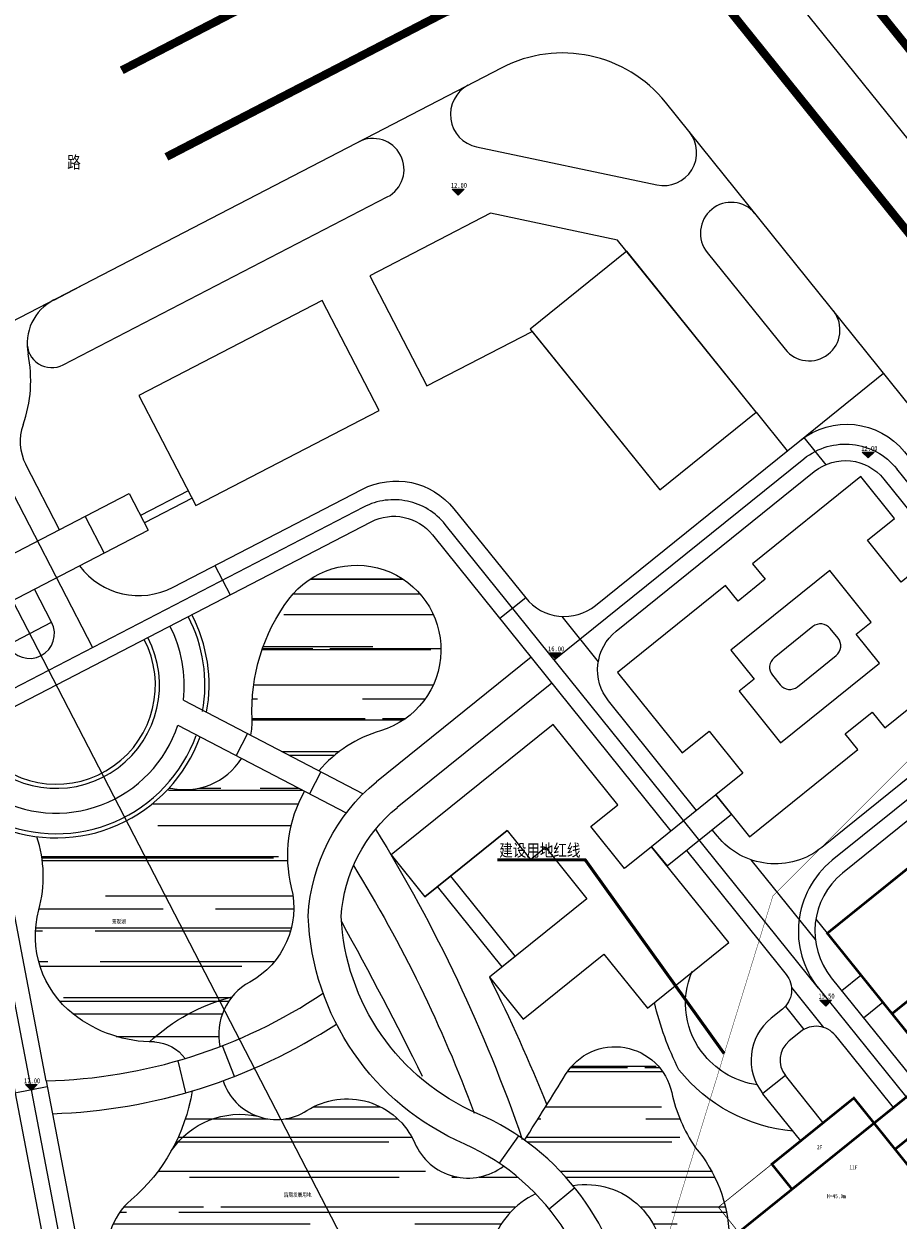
# Model space of a CAD drawing. Extents: x 38389316 to 38392219, y 2477539 to 2480586.
# Tile 9 of 43: x 38389714 to 38389926, y 2478270 to 2478559. Entities that reach past the tile are written whole.
import ezdxf
from ezdxf.enums import TextEntityAlignment as Align

# ---------------------------------------------------------------- set-up
doc = ezdxf.new("R2010")
doc.units = 0
doc.header["$LTSCALE"] = 1000
doc.header["$MEASUREMENT"] = 0
for name, pattern in [('CENTER2', [1.125, 0.75, -0.125, 0.125, -0.125]), ('CENTERX2', [4, 2.5, -0.5, 0.5, -0.5]), ('DASH', [0.35, 0.25, -0.1]), ('PHANTOM2', [1.25, 0.625, -0.125, 0.125, -0.125, 0.125, -0.125])]:
    doc.linetypes.add(name, pattern=pattern)
doc.layers.get('0').update_dxf_attribs({"linetype": 'CONTINUOUS'})
for name, color, linetype in [('00-道路', 130, 'CONTINUOUS'), ('DIM_ELEV', 8, 'CONTINUOUS'), ('DIM_SYMB', 3, 'CONTINUOUS'), ('DL_道路红线', 7, 'CONTINUOUS'), ('u-road', 4, 'CONTINUOUS'), ('YD_地块界线', 7, 'CONTINUOUS'), ('建筑', 31, 'CONTINUOUS'), ('建筑轮廓', 2, 'CONTINUOUS'), ('文字', 7, 'CONTINUOUS'), ('用地界线', 8, 'CONTINUOUS'), ('路中线', 7, 'CENTER2'), ('道路', 33, 'CONTINUOUS')]:
    doc.layers.add(name, color=color, linetype=linetype)
doc.styles.add('-宋体', font='txt', dxfattribs={"width": 0.8})
doc.styles.add('中等线体', font='txt', dxfattribs={"width": 0.8})
doc.styles.add('宋体', font='txt', dxfattribs={"width": 0.8, "height": 8})
pattern_1 = [(0, (38392595.52, 2482422.002), (27.94, 12.7), [190.5, -25.4, 63.5, -12.7]), (0, (38392612.41, 2482428.352), (-12.7, 16.891), [38.1, -4.191, 76.2, -9.525]), (0, (38392601.8696, 2482432.797), (66.04, 8.509), [101.6, -17.78, 50.8, -12.7])]

# ---------------------------------------------------------------- blocks, each defined once
blk = doc.blocks.new('hyvahavb')
at = {"layer": 'DIM_ELEV'}
blk.add_hatch(color=8, dxfattribs=at).paths.add_polyline_path([(-173.2, -4360.8), (-182.2, -4351.8), (-164.2, -4351.8)])
at = {"layer": 'DIM_ELEV', "color": 8}
for p, q in [((-173.2, -4360.8), (-182.2, -4351.8)), ((-182.2, -4351.8), (-164.2, -4351.8)), ((-173.2, -4360.8), (-164.2, -4351.8))]:
    blk.add_line(p, q, dxfattribs=at)
blk = doc.blocks.new('202210211F')
at = {"layer": '道路'}
h = blk.add_hatch(dxfattribs=at)
h.set_pattern_fill('AR-RROOF', color=8, scale=10, style=0)
h.set_pattern_definition(pattern_1)
h.paths.add_polyline_path([(38392140.3, 2482141.91, 1.383697), (38392118.09, 2482173.76, 0.198806), (38392109.58, 2482140.43), (38392125.36, 2482132.21, -0.143772)])
h = blk.add_hatch(dxfattribs=at)
h.set_pattern_fill('AR-RROOF', color=8, scale=10, style=0)
h.set_pattern_definition(pattern_1)
h.paths.add_polyline_path([(38392118.65, 2482103.99, -0.192703), (38392121.87, 2482127.27), (38392106.64, 2482135.2, -0.319162), (38392089.13, 2482128.08, -0.244672), (38392057.07, 2482116.26, -0.146482), (38392057.53, 2482098.55, 0.301899), (38392065.94, 2482073.27, 0.16141), (38392084.67, 2482066.59, -0.248033), (38392092.96, 2482062.58, 0.017651), (38392101.37, 2482065.45, -0.32864), (38392108.6, 2482081.06, 0.340413)])
h = blk.add_hatch(dxfattribs=at)
h.set_pattern_fill('AR-RROOF', color=8, scale=10, style=0)
h.set_pattern_definition(pattern_1)
h.paths.add_polyline_path([(38392216.49, 2482041.07, -0.097394), (38392210.77, 2482054.36, 0.676508), (38392185.09, 2482058.73, -0.004342), (38392175.13, 2482042.81, -0.065377), (38392186.89, 2482031.82, -0.515756), (38392208.38, 2482010.49, 0.67978), (38392220.98, 2482002.94, -0.416345), (38392234.16, 2482001.73), (38392236.76, 2481998.49), (38392239.88, 2482001), (38392236.7, 2482004.95, 0.102875), (38392232.51, 2482008, -0.291825), (38392224.64, 2482019.71, 0.171739)])
h = blk.add_hatch(dxfattribs=at)
h.set_pattern_fill('AR-RROOF', color=8, scale=10, style=0)
h.set_pattern_definition(pattern_1)
h.paths.add_polyline_path([(38392177.82, 2482029.84, 0.045771), (38392170.04, 2482036.5, -0.483594), (38392148.55, 2482042.12, 0.46098), (38392122.46, 2482049.99, -0.232118), (38392110.53, 2482048.61, 0.308021), (38392089.61, 2482040.23, -0.088486), (38392079.87, 2482028.37, 0.626282), (38392087.32, 2481999.79, -0.280568), (38392109.61, 2481979.29, 0.347327), (38392128.72, 2481965.57), (38392125.09, 2481970.09), (38392135.21, 2481978.24), (38392131.45, 2481982.91), (38392155.37, 2482002.16), (38392159.13, 2481997.49), (38392169.25, 2482005.64, -0.247319), (38392167.21, 2482017.67, -0.207053)])
h.paths.add_polyline_path([(38392102.14, 2482057.2, -0.014725), (38392094.65, 2482054.73, -0.088486), (38392089.61, 2482040.23, -0.308021), (38392110.53, 2482048.61, -0.232118)])
at = {"layer": 'DIM_SYMB', "color": 0, "const_width": 0.75, "flags": 128}
blk.add_lwpolyline([(38392223.49, 2482063.75), (38392189.82, 2482110.67), (38392168.54, 2482110.67)], dxfattribs=at)
at = {"layer": 'DL_道路红线', "color": 8, "ltscale": 200, "const_width": 2, "flags": 128}
blk.add_lwpolyline([(38392347.52, 2482163.74), (38392369.35, 2482181.28), (38392084.78, 2482534.74), (38392062.97, 2482517.18), (38392347.52, 2482163.74)], dxfattribs=at)
at = {"layer": 'DL_道路红线', "color": 8, "linetype": 'CENTERX2', "ltscale": 5, "flags": 128}
blk.add_lwpolyline([(38392363.32, 2482441.91, 2, 2, 0), (38392326.05, 2482428.25, 2, 2, 0.054941), (38392225.64, 2482378.35, 2, 2, 0), (38392077.61, 2482301.71, 0, 0, 0), (38392088.42, 2482280.76, 2, 2, 0), (38392237.32, 2482357.91, 2, 2, -0.055658), (38392334.31, 2482406.25, 2, 2, 0), (38392371.46, 2482419.98, 0, 0, 0), (38392363.32, 2482441.91, 0, 0, 0)], format="xyseb", dxfattribs=at)
at = {"layer": 'DL_道路红线', "color": 8, "flags": 128}
blk.add_lwpolyline([(38392148.52, 2482311.91, -0.156019), (38392205.02, 2482318.31, -10.258444)], format="xyb", dxfattribs=at)
at = {"layer": 'u-road', "color": 8}
for p, q in [((38392061.16, 2482246.13), (38392067.66, 2482249.5)), ((38392062.55, 2482190.55), (38392054.36, 2482206.36))]:
    blk.add_line(p, q, dxfattribs=at)
at = {"layer": 'u-road', "color": 8, "flags": 128}
for points in [[(38392067.38, 2482181.78, 0.365977), (38392090.03, 2482176.62), (38392135.75, 2482200.3, -0.356792), (38392158.05, 2482195.61), (38392175.42, 2482174.03, 0.414214), (38392192.29, 2482172.21), (38392241.83, 2482212.09, -0.414212), (38392267.14, 2482209.36), (38392303.51, 2482164.18)], [(38392195.49, 2482149.11), (38392195.49, 2482149.11, -0.414214), (38392197.31, 2482165.98), (38392245.29, 2482204.61, -0.414212), (38392262.16, 2482202.79), (38392292.26, 2482165.4, -0.414214), (38392290.44, 2482148.53), (38392283.59, 2482143.01)], [(38392059.31, 2482057.19), (38392044.51, 2482134.37, -0.332041), (38392050.78, 2482147.29), (38392137.98, 2482192.45, -0.356792), (38392152.85, 2482189.32), (38392210.58, 2482117.61)], [(38392277.04, 2482137.74), (38392247.13, 2482113.66, -0.414215), (38392221.83, 2482116.39), (38392220.57, 2482117.95)], [(38392036.38, 2482134.33), (38392072.44, 2481946.25, -0.414214), (38392062.91, 2481932.2), (38392035.41, 2481926.93, 0.414214), (38391997.31, 2481870.75), (38392007.27, 2481818.8)], [(38392282.06, 2482131.51), (38392252.15, 2482107.43, 0.414212), (38392249.42, 2482082.12), (38392270.68, 2482055.71)], [(38392231.92, 2482091.09), (38392238.48, 2482082.94, -0.414214), (38392237.57, 2482074.51), (38392234.85, 2482072.31, 0.413489), (38392232.85, 2482054.06, 0.391837)], [(38392250.88, 2482067.55), (38392250.4, 2482068.14, 0.414214), (38392241.96, 2482069.06), (38392239.23, 2482066.86, 0.413147), (38392238.31, 2482058.44, 0.267949)], [(38392059.31, 2482057.19), (38392080.29, 2481947.75, 0.414214), (38392094.34, 2481938.23), (38392102.29, 2481939.75), (38392102.29, 2481939.75), (38392102.29, 2481939.75)]]:
    blk.add_lwpolyline(points, format="xyb", dxfattribs=at)
for points in [[(38392242.77, 2482212.85), (38392248.06, 2482206.28)], [(38392100.15, 2482181.86), (38392103.83, 2482174.76)], [(38392060.64, 2482168.16), (38392056.5, 2482176.15)], [(38392175.42, 2482174.03), (38392169.19, 2482169.02)], [(38392049.98, 2482162.64), (38392060.64, 2482168.16)], [(38392184.14, 2482169.57), (38392192.99, 2482158.58)], [(38392216.81, 2482122.62), (38392195.49, 2482149.11)], [(38392214.34, 2482112.93), (38392231.92, 2482091.09)], [(38392245.55, 2482091.38), (38392230.05, 2482110.64)], [(38392239.78, 2482079.73), (38392247.54, 2482070.1)], [(38392238.3, 2482075.2), (38392242.79, 2482069.62)], [(38392264.44, 2482050.7), (38392250.88, 2482067.55)], [(38392238.3, 2482058.45), (38392232.83, 2482054.09)], [(38392247.48, 2482047.05), (38392238.3, 2482058.45)], [(38392051.72, 2482054.28), (38392059.58, 2482055.79)], [(38392242.03, 2482042.66), (38392232.85, 2482054.06)]]:
    blk.add_lwpolyline(points, dxfattribs=at)
at = {"layer": 'u-road', "color": 8}
for centre, radius, start, end in [((38392066.68, 2482235.48), 12, 117.3804, 191.5538), ((38392023.57, 2482226.67), 32, 340.3663, 11.5538), ((38392065.02, 2482211.88), 12, 160.3663, 207.3804), ((38392055.31, 2482165.4), 6, 207.3804, 27.3804)]:
    blk.add_arc(centre, radius, start, end, dxfattribs=at)
at = {"layer": 'YD_地块界线', "color": 8, "flags": 128}
blk.add_lwpolyline([(38392632.19, 2481768.68), (38392209.29, 2482293.97, 0.356791), (38392169.65, 2482302.32), (38391960.43, 2482193.96), (38391978.55, 2482086.79), (38392057.12, 2481622.87)], format="xyb", dxfattribs=at)
at = {"layer": '建筑', "color": 8, "linetype": 'DASH', "ltscale": 10, "const_width": 0.2, "flags": 128}
blk.add_lwpolyline([(38392228.46, 2481965.11), (38392287.43, 2482012.58), (38392254.88, 2482053.01), (38392222.09, 2482026.61), (38392226.98, 2482020.53), (38392216.85, 2482012.38), (38392226.63, 2482000.23), (38392210.59, 2481987.31)], close=True, dxfattribs=at)
at = {"layer": '建筑轮廓', "color": 8, "flags": 128}
for points in [[(38392137.71, 2482251.99), (38392151.51, 2482225.36), (38392151.51, 2482225.36), (38392176.96, 2482238.53), (38392207.86, 2482200.16), (38392231.23, 2482218.97), (38392197.67, 2482260.65), (38392166.93, 2482267.13)], [(38392231.23, 2482218.97), (38392199.87, 2482257.92), (38392176.5, 2482239.1), (38392207.86, 2482200.16), (38392231.23, 2482218.97)], [(38392126.17, 2482246.02), (38392081.77, 2482223.02), (38392095.57, 2482196.38), (38392139.97, 2482219.38), (38392126.17, 2482246.02)], [(38392197.65, 2482155.99), (38392213.33, 2482136.51), (38392219.87, 2482141.78), (38392228.02, 2482131.65), (38392221.48, 2482126.39), (38392229.63, 2482116.26), (38392255.81, 2482137.33), (38392252.76, 2482141.11), (38392259.31, 2482146.38), (38392262.35, 2482142.6), (38392288.52, 2482163.67), (38392272.84, 2482183.14), (38392266.3, 2482177.87), (38392258.15, 2482188), (38392264.69, 2482193.27), (38392256.54, 2482203.39), (38392230.37, 2482182.32), (38392233.41, 2482178.55), (38392226.87, 2482173.28), (38392223.82, 2482177.06)], [(38392225.12, 2482161.41), (38392230.77, 2482154.4), (38392227.1, 2482151.45), (38392237.14, 2482138.99), (38392261.05, 2482158.24), (38392255.41, 2482165.25), (38392259.07, 2482168.2), (38392249.04, 2482180.66)], [(38392221.48, 2482126.39), (38392205.9, 2482113.84), (38392209.67, 2482109.17), (38392225.24, 2482121.71)], [(38392169.76, 2482084.75), (38392154.08, 2482104.22), (38392157.2, 2482106.73), (38392172.88, 2482087.26)]]:
    blk.add_lwpolyline(points, close=True, dxfattribs=at)
for points in [[(38392022.59, 2482169.85), (38392079.42, 2482199.28)], [(38392079.42, 2482199.28), (38392084.02, 2482190.4)], [(38392027.19, 2482160.97), (38392084.02, 2482190.4)], [(38392197.75, 2482123.97), (38392182.07, 2482143.44), (38392142.81, 2482111.84), (38392150.97, 2482101.71), (38392170.91, 2482117.77), (38392176.55, 2482110.76), (38392180.21, 2482113.7), (38392190.25, 2482101.24), (38392166.64, 2482082.24), (38392174.8, 2482072.11), (38392194.35, 2482087.85), (38392204.88, 2482074.77), (38392224.59, 2482090.63), (38392205.9, 2482113.84), (38392199.36, 2482108.58), (38392191.21, 2482118.7), (38392197.75, 2482123.97)]]:
    blk.add_lwpolyline(points, dxfattribs=at)
at = {"layer": '建筑轮廓', "color": 8, "linetype": 'DASH', "ltscale": 3, "flags": 128}
blk.add_lwpolyline([(38392068.77, 2482193.76), (38392073.37, 2482184.88)], dxfattribs=at)
at = {"layer": '建筑轮廓', "color": 8, "const_width": 0.6, "flags": 128}
for points in [[(38392248.45, 2482092.89), (38392264.12, 2482073.42), (38392270.67, 2482078.69), (38392278.82, 2482068.56), (38392272.28, 2482063.29), (38392280.43, 2482053.17), (38392306.6, 2482074.24), (38392303.56, 2482078.01), (38392310.1, 2482083.28), (38392313.14, 2482079.5), (38392339.32, 2482100.57), (38392323.64, 2482120.05), (38392317.1, 2482114.78), (38392308.94, 2482124.91), (38392315.49, 2482130.17), (38392307.33, 2482140.3), (38392281.16, 2482119.23), (38392284.2, 2482115.45), (38392277.66, 2482110.18), (38392274.62, 2482113.96)], [(38392264.85, 2482040.62), (38392280.43, 2482053.17), (38392275.35, 2482059.48), (38392259.77, 2482046.93)], [(38392225.58, 2482019.4), (38392235.67, 2482006.86), (38392237.07, 2482007.99), (38392247.61, 2481994.91), (38392281.8, 2482022.43), (38392271.14, 2482035.68), (38392269.74, 2482034.55), (38392259.77, 2482046.93)]]:
    blk.add_lwpolyline(points, close=True, dxfattribs=at)
for points in [[(38392272.28, 2482063.29), (38392264.12, 2482073.42)], [(38392281.05, 2482023.37), (38392281.05, 2482023.37), (38392271.14, 2482035.68), (38392269.74, 2482034.55), (38392254.88, 2482053.01), (38392235.02, 2482037.02), (38392239.91, 2482030.94), (38392225.58, 2482019.4), (38392235.67, 2482006.86), (38392237.07, 2482007.99), (38392241.59, 2482002.38), (38392235.2, 2481997.24), (38392230.37, 2482003.24), (38392210.59, 2481987.31), (38392225.39, 2481968.93), (38392245.17, 2481984.86), (38392240.47, 2481990.7), (38392246.86, 2481995.84), (38392247.61, 2481994.91), (38392281.8, 2482022.43), (38392281.05, 2482023.37)]]:
    blk.add_lwpolyline(points, dxfattribs=at)
at = {"layer": '用地界线', "color": 10, "linetype": 'PHANTOM2', "ltscale": 0.01, "const_width": 0.1, "flags": 128}
blk.add_lwpolyline([(38392235.26, 2482101.89), (38392270.9, 2482137.54), (38392306.54, 2482173.18), (38392373.95, 2482086.4), (38392424.95, 2482025.04), (38392448.56, 2481995.71), (38392438.61, 2481909.05), (38392429.45, 2481829.31), (38392429.01, 2481827.02), (38392427.12, 2481819.84), (38392426.6, 2481818.27), (38392426.26, 2481817.21), (38392425.43, 2481814.9), (38392423.82, 2481810.98), (38392421.79, 2481806.57), (38392418.72, 2481801.02), (38392414.83, 2481794.99), (38392410.53, 2481789.42), (38392405.59, 2481783.99), (38392398.87, 2481777.91), (38392396.95, 2481776.5), (38392345.95, 2481747.45), (38392111.41, 2481613.84), (38392109.01, 2481614.47), (38392106.98, 2481614.07), (38392098.15, 2481630.51), (38392116.12, 2481640.75), (38392101.21, 2481666.92), (38392135.86, 2481778.66), (38392136.38, 2481780.34), (38392181.47, 2481804.15), (38392192.72, 2481840.56), (38392168.94, 2481885.6), (38392177.65, 2481913.84), (38392177.59, 2481914.99), (38392183.13, 2481932.94), (38392184.52, 2481931.77), (38392189.13, 2481946.8), (38392199.95, 2481981.77), (38392198.7, 2481982.12), (38392198.34, 2481982.25), (38392199.41, 2481985.72), (38392202.06, 2481994.32)], close=True, dxfattribs=at)
at = {"layer": '路中线', "color": 8, "ltscale": 20, "flags": 128}
blk.add_lwpolyline([(38392932.22, 2481388.11, 0.047578), (38392670.98, 2481784.46), (38391967.67, 2482658.06)], format="xyb", dxfattribs=at)
blk.add_lwpolyline([(38392208.56, 2481869.49), (38392023.57, 2482226.67)], dxfattribs=at)
at = {"layer": '路中线', "color": 8, "linetype": 'DASH', "ltscale": 4, "flags": 128}
for points in [[(38392044.84, 2482211.7), (38392070.56, 2482162.03)], [(38392305.41, 2482155.44), (38392265.28, 2482205.3)], [(38392246.3, 2482079.61), (38392155.96, 2482191.82)]]:
    blk.add_lwpolyline(points, dxfattribs=at)
for points in [[(38392182.34, 2482159.06), (38392242.78, 2482207.72, -0.414212), (38392265.28, 2482205.3, -0.414212)], [(38392155.96, 2482191.82, 0.356792), (38392136.14, 2482196), (38392048.94, 2482150.84, 0.332041), (38392040.59, 2482133.62), (38392079.38, 2481931.29)], [(38392314.58, 2482162.83), (38392249.64, 2482110.54, 0.414213), (38392246.3, 2482079.61), (38392550.2, 2481702.13)]]:
    blk.add_lwpolyline(points, format="xyb", dxfattribs=at)
at = {"layer": '道路', "color": 8, "flags": 128}
for points in [[(38392161.5, 2482298.1), (38392161.5, 2482298.1, 0.704953), (38392163.54, 2482283.17), (38392207.17, 2482273.98, 0.704953), (38392215.05, 2482286.83), (38392215.05, 2482286.83)], [(38392054.7, 2482236.03), (38392054.7, 2482236.03, 0.57735), (38392063.45, 2482230.43), (38392141.91, 2482271.06)], [(38392230.94, 2482267.08, 0.991462), (38392219.38, 2482257.6), (38392238.22, 2482234.2, 0.984188), (38392250.01, 2482243.39, 3.670413)], [(38392108.88, 2482140.8, 0.060458), (38392109.17, 2482144.72, -0.17404), (38392118.09, 2482173.76, -1.383697), (38392140.3, 2482141.91, 0.143772), (38392125.36, 2482132.21)], [(38392244.94, 2482167.09), (38392235.59, 2482159.57, 0.414214), (38392235.14, 2482155.35), (38392237.02, 2482153.01, 0.414214), (38392241.24, 2482152.56), (38392250.58, 2482160.08, 0.414214), (38392251.04, 2482164.3), (38392249.16, 2482166.64, 0.414214), (38392244.94, 2482167.09), (38392244.94, 2482167.09)], [(38392089.13, 2482128.08, 0.319162), (38392106.64, 2482135.2)], [(38392121.87, 2482127.27, 0.192703), (38392118.65, 2482103.99, -0.340413), (38392108.6, 2482081.06, 0.32864), (38392101.37, 2482065.45)], [(38392193.66, 2481989.34, 0.301817), (38392160.65, 2482041.89, -0.289076), (38392122.74, 2482097.06, -0.210276), (38392139.28, 2482129.53, -0.160334)], [(38392200.53, 2481999.81, 0.266714), (38392163.83, 2482049.23, -0.287249), (38392130.75, 2482096.99, -0.207631), (38392144.34, 2482123.34)], [(38392085.55, 2482066.58, -0.16856), (38392065.94, 2482073.27, -0.301899), (38392057.53, 2482098.55, 0.146482), (38392057.07, 2482116.26, 0.146482)], [(38392139.07, 2482118.06, -0.05508), (38392174.58, 2482043.02, -0.050262)], [(38392133.71, 2482109.25, -0.050768), (38392162.92, 2482049.35, -1.022505)], [(38392130.79, 2482095.71, -0.011618), (38392150.36, 2482058.32, 11.877501)], [(38392231.47, 2482056.17, -0.180528), (38392218.76, 2482063.28, -0.285009), (38392215.71, 2482083.68, 21.265174)], [(38392166.64, 2482082.24, -0.01913), (38392180.55, 2482051.4, -0.01913)], [(38392059.31, 2482057.19, 0.142508), (38392126.37, 2482078.38, 0.142508)], [(38392084.29, 2482066.6, -0.125622), (38392104.32, 2482077.48, 0.185823)], [(38392240.18, 2482044.96, -0.203492), (38392212.53, 2482059.84, -0.057725), (38392206.57, 2482076.12, 0.018207)], [(38392060.84, 2482049.23, 0.137172), (38392129.59, 2482070.92, 0.137172)], [(38392085.55, 2482066.58, -0.224462), (38392092.96, 2482062.58, -0.224462)], [(38392175.13, 2482042.81, 0.004342), (38392185.09, 2482058.73, -0.676508), (38392210.77, 2482054.36, 0.097394), (38392216.49, 2482041.07, -0.089344), (38392216.49, 2482041.07, -0.089344)], [(38392094.65, 2482054.73, -0.178368), (38392079.87, 2482028.37, 0.626282), (38392087.32, 2481999.79, -0.280568), (38392109.61, 2481979.29, 0.347327), (38392128.72, 2481965.57, 0.347327)], [(38392102.14, 2482057.2, 0.490672), (38392122.46, 2482049.99, -0.46098), (38392148.55, 2482042.12, 0.483594), (38392170.04, 2482036.5, 0.483594)], [(38392089.61, 2482040.23, -0.308021), (38392110.53, 2482048.61, -119.352927)], [(38392216.49, 2482041.07, -0.171739), (38392224.64, 2482019.71, 0.291825), (38392232.51, 2482008, -0.102875), (38392236.7, 2482004.95, 0.129977)], [(38392186.89, 2482031.82, -0.515756), (38392208.38, 2482010.49, 0.67978), (38392220.98, 2482002.94, -0.416345), (38392234.16, 2482001.73, 0.425183)], [(38392177.82, 2482029.84, 0.207053), (38392167.21, 2482017.67, 0.247319), (38392169.25, 2482005.64)]]:
    blk.add_lwpolyline(points, format="xyb", dxfattribs=at)
for points in [[(38392241.83, 2482212.09), (38392262.08, 2482228.4)], [(38392231.23, 2482218.97), (38392238.76, 2482209.62)], [(38392093.73, 2482199.93), (38392082.18, 2482193.96)], [(38392094.65, 2482198.16), (38392083.1, 2482192.18)], [(38392176.71, 2482159.67), (38392139.28, 2482129.53)], [(38392181.73, 2482153.44), (38392144.32, 2482123.32)], [(38392092.53, 2482149.32), (38392136.06, 2482126.64)], [(38392091.19, 2482143.25), (38392131.98, 2482122)], [(38392108.09, 2482141.21), (38392105.32, 2482135.89)], [(38392125.83, 2482131.97), (38392123.05, 2482126.65)], [(38392170.91, 2482117.77), (38392150.97, 2482101.71)], [(38392245.68, 2482096.33), (38392248.45, 2482092.89)], [(38392251.93, 2482079), (38392256.6, 2482082.77)], [(38392257.19, 2482072.46), (38392261.87, 2482076.22)], [(38392101.95, 2482065.76), (38392104.82, 2482058.29)], [(38392091.15, 2482062.04), (38392093.04, 2482054.26)], [(38392173.67, 2482043.84), (38392169.02, 2482037.22)], [(38392187.35, 2482031.25), (38392181.09, 2482026.16)]]:
    blk.add_lwpolyline(points, dxfattribs=at)
at = {"layer": '道路', "color": 8}
for centre, radius, start, end in [((38392138.46, 2482277.72), 7.5, 297.3804, 117.3804), ((38392061.75, 2482152.96), 36, 349.7585, 27.3804), ((38392061.75, 2482152.96), 37, 349.7585, 27.3804), ((38392061.75, 2482152.96), 25, 226.1258, 27.3804), ((38392061.75, 2482152.96), 31, 353.2433, 27.3804), ((38392061.75, 2482152.96), 24, 223.3743, 27.3804), ((38392061.75, 2482152.96), 31, 239.641, 341.7425), ((38392061.75, 2482152.96), 36, 246.2882, 340.2302), ((38392061.75, 2482152.96), 37, 247.3484, 340.2302)]:
    blk.add_arc(centre, radius, start, end, dxfattribs=at)
at = {"layer": 'DIM_ELEV', "color": 8, "xscale": 0.16, "yscale": 0.16, "zscale": 0.16}
for p in [(38392186.79, 2482969.23), (38392286.08, 2482905.63), (38392210.31, 2482857.06), (38392275.77, 2482772.99), (38392083.43, 2482752.54)]:
    blk.add_blockref('hyvahavb', p, dxfattribs=at)
at = {"layer": '00-道路', "color": 8, "linetype": 'Continuous', "ltscale": 2.5, "style": '宋体', "width": 0.8}
blk.add_text('路', height=3, rotation=360, dxfattribs=at).set_placement((38392064.41, 2482277.98, 14.79))
at = {"layer": 'DIM_ELEV', "color": 8, "style": '-宋体', "width": 0.8}
for s, p in [('12.00', (38392157.29, 2482273.27)), ('12.00', (38392256.67, 2482209.63)), ('16.00', (38392180.83, 2482161.11)), ('15.50', (38392246.3, 2482077.1)), ('17.00', (38392053.95, 2482056.59))]:
    blk.add_text(s, height=1.2, dxfattribs=at).set_placement(p)
at = {"layer": 'DIM_SYMB', "color": 0, "style": '宋体', "width": 0.8}
blk.add_text('建设用地红线', height=3, rotation=360, dxfattribs=at).set_placement((38392178.85, 2482111.47, 6.13), align=Align.CENTER)
at = {"layer": 'DIM_SYMB', "color": 8, "style": '宋体', "width": 0.8}
blk.add_text('后期发展用地', height=1, rotation=360, dxfattribs=at).set_placement((38392120.2, 2482029.12), align=Align.CENTER)
at = {"layer": '文字', "color": 8, "style": '中等线体', "width": 0.8}
for s, p in [('景观湖', (38392075.24, 2482095.24)), ('2F', (38392245.94, 2482040.63)), ('11F', (38392253.81, 2482035.73)), ('H=45.0m', (38392248.4, 2482028.77))]:
    blk.add_text(s, height=1, rotation=360, dxfattribs=at).set_placement(p)

msp = doc.modelspace()

# ---------------------------------------------------------------- block references
msp.add_blockref('202210211F', (-2339.44, -3753.46))

doc.saveas('drawing.dxf')
